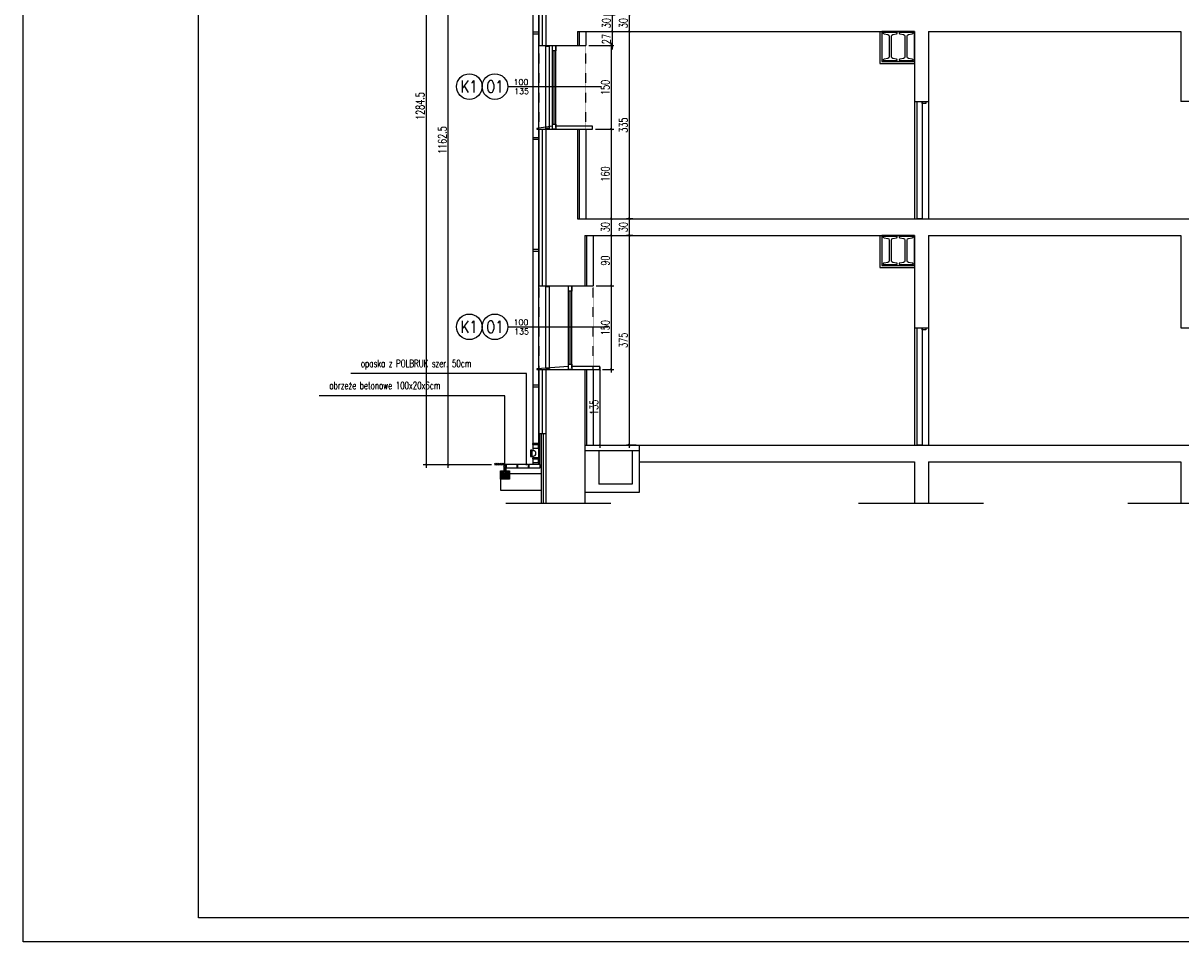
# Model space of a CAD drawing. Header units: millimetres. Extents: x 50026 to 146998, y 1038179 to 1573505.
# Tile 118 of 122: x 65398 to 67470, y 1045686 to 1047330. Entities that reach past the tile are written whole.
import ezdxf

# ---------------------------------------------------------------- set-up
doc = ezdxf.new("R2010")
doc.units = ezdxf.units.MM
doc.header["$LTSCALE"] = 0.025
doc.linetypes.add('CONTINU', pattern=[0])
doc.linetypes.add('HIDDEN', pattern=[0.375, 0.25, -0.125])
for name, color, linetype in [('1', 7, 'Continuous'), ('2D-WYMIARY', 2, 'Continuous'), ('_KOTY', 7, 'Continuous'), ('KOSTKA', 2, 'Continuous'), ('kraty', 5, 'Continuous'), ('ocieplenie', 8, 'Continuous'), ('OKNA OPISY', 7, 'Continuous'), ('OKNO', 2, 'Continuous'), ('OTWORY', 3, 'Continuous'), ('parapet', 5, 'Continuous'), ('zA_okna opisy', 7, 'Continuous'), ('ściany', 5, 'Continuous')]:
    doc.layers.add(name, color=color, linetype=linetype)
doc.styles.add('BIKTS', font='romans.shx', dxfattribs={"width": 0.7})
doc.styles.add('ROMANS', font='romans.shx', dxfattribs={"width": 0.7})
doc.linetypes.add('BATTING', pattern='A,0.00254,-2.54,[134,ltypeshp.shx,S=2.54,R=0,X=-2.54,Y=0],-5.08,[134,ltypeshp.shx,S=2.54,R=180,X=2.54,Y=0],-2.54', length=10.16254)
doc.dimstyles.new('SIL', dxfattribs={"dimtxt": 15, "dimasz": 4, "dimexe": 5, "dimexo": 5, "dimgap": 3, "dimtad": 1, "dimdec": 4, "dimrnd": 0.5, "dimdsep": 46, "dimtxsty": 'ROMANS', "dimblk1": 'ARCHTICK', "dimblk2": 'ARCHTICK', "dimsah": 1, "dimcen": 5, "dimdle": 5, "dimclrd": 1, "dimclre": 1, "dimclrt": 2, "dimadec": 1, "dimazin": 0, "dimtfac": 0.013333, "dimtdec": 4, "dimtix": 1, "dimtmove": 0, "dimatfit": 3, "dimldrblk": 'ARCHTICK', "dimfxl": 0, "dimtolj": 1, "dimtzin": 0, "dimarcsym": 0})

# ---------------------------------------------------------------- blocks, each defined once
blk = doc.blocks.new('_ArchTick')
at = {"color": 0, "linetype": 'ByBlock', "const_width": 0.15}
blk.add_lwpolyline([(-0.5, -0.5), (0.5, 0.5)], dxfattribs=at)
blk = doc.blocks.new('*D269')
at = {"layer": 'Defpoints', "color": 0}
for p in [(66431.6, 1047344.8), (66452.3, 1047314.8), (66452.3, 1047314.8)]:
    blk.add_point(p, dxfattribs=at)
at = {"layer": 'ściany', "color": 1, "lineweight": -2}
for p, q in [((66436.6, 1047344.8), (66457.3, 1047344.8)), ((66452.3, 1047349.8), (66452.3, 1047309.8))]:
    blk.add_line(p, q, dxfattribs=at)
at = {"layer": 'ściany', "color": 1, "lineweight": -2, "xscale": 4, "yscale": 4, "zscale": 4}
for p, rotation in [((66452.3, 1047344.8), 90), ((66452.3, 1047314.8), 270)]:
    blk.add_blockref('_ArchTick', p, dxfattribs=dict(at, rotation=rotation))
at = {"layer": 'ściany', "color": 2, "insert": (66441.8, 1047329.8), "char_height": 15, "attachment_point": 5, "rotation": 90, "style": 'ROMANS'}
blk.add_mtext('\\A1;30', dxfattribs=at)
blk = doc.blocks.new('*D270')
at = {"layer": 'Defpoints', "color": 0}
for p in [(66405.3, 1047314.8), (66452.3, 1047287.8), (66452.3, 1047287.8)]:
    blk.add_point(p, dxfattribs=at)
at = {"layer": 'ściany', "color": 1, "lineweight": -2}
for p, q in [((66410.3, 1047314.8), (66457.3, 1047314.8)), ((66452.3, 1047319.8), (66452.3, 1047282.8)), ((66447.3, 1047287.8), (66447.3, 1047287.8))]:
    blk.add_line(p, q, dxfattribs=at)
at = {"layer": 'ściany', "color": 1, "lineweight": -2, "xscale": 4, "yscale": 4, "zscale": 4}
for p, rotation in [((66452.3, 1047314.8), 90), ((66452.3, 1047287.8), 270)]:
    blk.add_blockref('_ArchTick', p, dxfattribs=dict(at, rotation=rotation))
at = {"layer": 'ściany', "color": 2, "insert": (66441.8, 1047301.3), "char_height": 15, "attachment_point": 5, "rotation": 90, "style": 'ROMANS'}
blk.add_mtext('\\A1;27', dxfattribs=at)
blk = doc.blocks.new('*D271')
at = {"layer": 'Defpoints', "color": 0}
for p in [(66405.3, 1047289.8), (66417.2, 1047139.8), (66450.3, 1047139.8)]:
    blk.add_point(p, dxfattribs=at)
at = {"layer": 'ściany', "color": 1, "lineweight": -2}
for p, q in [((66410.3, 1047289.8), (66455.3, 1047289.8)), ((66450.3, 1047294.8), (66450.3, 1047134.8)), ((66422.2, 1047139.8), (66455.3, 1047139.8))]:
    blk.add_line(p, q, dxfattribs=at)
at = {"layer": 'ściany', "color": 1, "lineweight": -2, "xscale": 4, "yscale": 4, "zscale": 4}
for p, rotation in [((66450.3, 1047289.8), 90), ((66450.3, 1047139.8), 270)]:
    blk.add_blockref('_ArchTick', p, dxfattribs=dict(at, rotation=rotation))
at = {"layer": 'ściany', "color": 2, "insert": (66439.8, 1047214.8), "char_height": 15, "attachment_point": 5, "rotation": 90, "style": 'ROMANS'}
blk.add_mtext('\\A1;150', dxfattribs=at)
blk = doc.blocks.new('*D272')
at = {"layer": 'Defpoints', "color": 0}
for p in [(66417.2, 1047139.8), (66431.7, 1046979.8), (66450.3, 1046979.8)]:
    blk.add_point(p, dxfattribs=at)
at = {"layer": 'ściany', "color": 1, "lineweight": -2}
for p, q in [((66450.3, 1047144.8), (66450.3, 1046974.8)), ((66422.2, 1047139.8), (66455.3, 1047139.8)), ((66436.7, 1046979.8), (66455.3, 1046979.8))]:
    blk.add_line(p, q, dxfattribs=at)
at = {"layer": 'ściany', "color": 1, "lineweight": -2, "xscale": 4, "yscale": 4, "zscale": 4}
for p, rotation in [((66450.3, 1047139.8), 90), ((66450.3, 1046979.8), 270)]:
    blk.add_blockref('_ArchTick', p, dxfattribs=dict(at, rotation=rotation))
at = {"layer": 'ściany', "color": 2, "insert": (66439.8, 1047059.8), "char_height": 15, "attachment_point": 5, "rotation": 90, "style": 'ROMANS'}
blk.add_mtext('\\A1;160', dxfattribs=at)
blk = doc.blocks.new('*D273')
at = {"layer": 'Defpoints', "color": 0}
for p in [(66431.7, 1046979.8), (66438.3, 1046949.8), (66450.3, 1046949.8)]:
    blk.add_point(p, dxfattribs=at)
at = {"layer": 'ściany', "color": 1, "lineweight": -2}
for p, q in [((66436.7, 1046979.8), (66455.3, 1046979.8)), ((66450.3, 1046984.8), (66450.3, 1046944.8)), ((66443.3, 1046949.8), (66455.3, 1046949.8))]:
    blk.add_line(p, q, dxfattribs=at)
at = {"layer": 'ściany', "color": 1, "lineweight": -2, "xscale": 4, "yscale": 4, "zscale": 4}
for p, rotation in [((66450.3, 1046979.8), 90), ((66450.3, 1046949.8), 270)]:
    blk.add_blockref('_ArchTick', p, dxfattribs=dict(at, rotation=rotation))
at = {"layer": 'ściany', "color": 2, "insert": (66439.8, 1046964.8), "char_height": 15, "attachment_point": 5, "rotation": 90, "style": 'ROMANS'}
blk.add_mtext('\\A1;30', dxfattribs=at)
blk = doc.blocks.new('*D274')
at = {"layer": 'Defpoints', "color": 0}
for p in [(66438.3, 1046949.8), (66418.3, 1046859.8), (66450.3, 1046859.8)]:
    blk.add_point(p, dxfattribs=at)
at = {"layer": 'ściany', "color": 1, "lineweight": -2}
for p, q in [((66443.3, 1046949.8), (66455.3, 1046949.8)), ((66450.3, 1046954.8), (66450.3, 1046854.8)), ((66423.3, 1046859.8), (66455.3, 1046859.8))]:
    blk.add_line(p, q, dxfattribs=at)
at = {"layer": 'ściany', "color": 1, "lineweight": -2, "xscale": 4, "yscale": 4, "zscale": 4}
for p, rotation in [((66450.3, 1046949.8), 90), ((66450.3, 1046859.8), 270)]:
    blk.add_blockref('_ArchTick', p, dxfattribs=dict(at, rotation=rotation))
at = {"layer": 'ściany', "color": 2, "insert": (66439.8, 1046904.8), "char_height": 15, "attachment_point": 5, "rotation": 90, "style": 'ROMANS'}
blk.add_mtext('\\A1;90', dxfattribs=at)
blk = doc.blocks.new('*D275')
at = {"layer": 'Defpoints', "color": 0}
for p in [(66418.3, 1046859.8), (66430.2, 1046709.8), (66450.3, 1046709.8)]:
    blk.add_point(p, dxfattribs=at)
at = {"layer": 'ściany', "color": 1, "lineweight": -2}
for p, q in [((66423.3, 1046859.8), (66455.3, 1046859.8)), ((66450.3, 1046864.8), (66450.3, 1046704.8)), ((66435.2, 1046709.8), (66455.3, 1046709.8))]:
    blk.add_line(p, q, dxfattribs=at)
at = {"layer": 'ściany', "color": 1, "lineweight": -2, "xscale": 4, "yscale": 4, "zscale": 4}
for p, rotation in [((66450.3, 1046859.8), 90), ((66450.3, 1046709.8), 270)]:
    blk.add_blockref('_ArchTick', p, dxfattribs=dict(at, rotation=rotation))
at = {"layer": 'ściany', "color": 2, "insert": (66439.8, 1046784.8), "char_height": 15, "attachment_point": 5, "rotation": 90, "style": 'ROMANS'}
blk.add_mtext('\\A1;150', dxfattribs=at)
blk = doc.blocks.new('*D276')
at = {"layer": 'Defpoints', "color": 0}
for p in [(66430.2, 1046709.8), (66430.3, 1046574.8), (66430.3, 1046574.8)]:
    blk.add_point(p, dxfattribs=at)
at = {"layer": 'ściany', "color": 1, "lineweight": -2}
for p, q in [((66430.3, 1046714.8), (66430.3, 1046569.8)), ((66435.2, 1046709.8), (66435.3, 1046709.8)), ((66435.3, 1046574.8), (66435.3, 1046574.8))]:
    blk.add_line(p, q, dxfattribs=at)
at = {"layer": 'ściany', "color": 1, "lineweight": -2, "xscale": 4, "yscale": 4, "zscale": 4}
for p, rotation in [((66430.3, 1046709.8), 90), ((66430.3, 1046574.8), 270)]:
    blk.add_blockref('_ArchTick', p, dxfattribs=dict(at, rotation=rotation))
at = {"layer": 'ściany', "color": 2, "insert": (66419.8, 1046642.3), "char_height": 15, "attachment_point": 5, "rotation": 90, "style": 'ROMANS'}
blk.add_mtext('\\A1;135', dxfattribs=at)
blk = doc.blocks.new('*D278')
at = {"layer": 'Defpoints', "color": 0}
for p in [(66482.8, 1047344.8), (66482.8, 1047314.8), (66482.8, 1047314.8)]:
    blk.add_point(p, dxfattribs=at)
at = {"layer": 'ściany', "color": 1, "lineweight": -2}
for p, q in [((66477.8, 1047344.8), (66477.8, 1047344.8)), ((66482.8, 1047349.8), (66482.8, 1047309.8))]:
    blk.add_line(p, q, dxfattribs=at)
at = {"layer": 'ściany', "color": 1, "lineweight": -2, "xscale": 4, "yscale": 4, "zscale": 4}
for p, rotation in [((66482.8, 1047344.8), 90), ((66482.8, 1047314.8), 270)]:
    blk.add_blockref('_ArchTick', p, dxfattribs=dict(at, rotation=rotation))
at = {"layer": 'ściany', "color": 2, "insert": (66472.3, 1047329.8), "char_height": 15, "attachment_point": 5, "rotation": 90, "style": 'ROMANS'}
blk.add_mtext('\\A1;30', dxfattribs=at)
blk = doc.blocks.new('*D279')
at = {"layer": 'Defpoints', "color": 0}
for p in [(66482.8, 1047314.8), (66482.8, 1046979.8), (66482.8, 1046979.8)]:
    blk.add_point(p, dxfattribs=at)
at = {"layer": 'ściany', "color": 1, "lineweight": -2}
blk.add_line((66482.8, 1047319.8), (66482.8, 1046974.8), dxfattribs=at)
at = {"layer": 'ściany', "color": 1, "lineweight": -2, "xscale": 4, "yscale": 4, "zscale": 4}
for p, rotation in [((66482.8, 1047314.8), 90), ((66482.8, 1046979.8), 270)]:
    blk.add_blockref('_ArchTick', p, dxfattribs=dict(at, rotation=rotation))
at = {"layer": 'ściany', "color": 2, "insert": (66472.3, 1047147.3), "char_height": 15, "attachment_point": 5, "rotation": 90, "style": 'ROMANS'}
blk.add_mtext('\\A1;335', dxfattribs=at)
blk = doc.blocks.new('*D280')
at = {"layer": 'Defpoints', "color": 0}
for p in [(66494.5, 1046979.8), (66482.7, 1046949.8), (66494.4, 1046949.8)]:
    blk.add_point(p, dxfattribs=at)
at = {"layer": 'ściany', "color": 1, "lineweight": -2}
for p, q in [((66489.5, 1046979.8), (66477.7, 1046979.8)), ((66482.7, 1046984.8), (66482.7, 1046944.8)), ((66489.4, 1046949.8), (66477.7, 1046949.8))]:
    blk.add_line(p, q, dxfattribs=at)
at = {"layer": 'ściany', "color": 1, "lineweight": -2, "xscale": 4, "yscale": 4, "zscale": 4}
for p, rotation in [((66482.7, 1046979.8), 90), ((66482.7, 1046949.8), 270)]:
    blk.add_blockref('_ArchTick', p, dxfattribs=dict(at, rotation=rotation))
at = {"layer": 'ściany', "color": 2, "insert": (66472.2, 1046964.8), "char_height": 15, "attachment_point": 5, "rotation": 90, "style": 'ROMANS'}
blk.add_mtext('\\A1;30', dxfattribs=at)
blk = doc.blocks.new('*D281')
at = {"layer": 'Defpoints', "color": 0}
for p in [(66494.4, 1046949.8), (66482.7, 1046574.8), (66500.3, 1046574.8)]:
    blk.add_point(p, dxfattribs=at)
at = {"layer": 'ściany', "color": 1, "lineweight": -2}
for p, q in [((66489.4, 1046949.8), (66477.7, 1046949.8)), ((66482.7, 1046954.8), (66482.7, 1046569.8)), ((66495.3, 1046574.8), (66477.7, 1046574.8))]:
    blk.add_line(p, q, dxfattribs=at)
at = {"layer": 'ściany', "color": 1, "lineweight": -2, "xscale": 4, "yscale": 4, "zscale": 4}
for p, rotation in [((66482.7, 1046949.8), 90), ((66482.7, 1046574.8), 270)]:
    blk.add_blockref('_ArchTick', p, dxfattribs=dict(at, rotation=rotation))
at = {"layer": 'ściany', "color": 2, "insert": (66472.2, 1046762.3), "char_height": 15, "attachment_point": 5, "rotation": 90, "style": 'ROMANS'}
blk.add_mtext('\\A1;375', dxfattribs=at)
blk = doc.blocks.new('*D282')
at = {"layer": 'Defpoints', "color": 0}
for p in [(66158.7, 1047701.8), (66309.3, 1047701.8), (66241.5, 1046539.2)]:
    blk.add_point(p, dxfattribs=at)
at = {"layer": 'ściany', "color": 1, "lineweight": -2}
for p, q in [((66158.7, 1046534.2), (66158.7, 1047706.8)), ((66304.3, 1047701.8), (66153.7, 1047701.8)), ((66236.5, 1046539.2), (66153.7, 1046539.2))]:
    blk.add_line(p, q, dxfattribs=at)
at = {"layer": 'ściany', "color": 1, "lineweight": -2, "xscale": 4, "yscale": 4, "zscale": 4}
for p, rotation in [((66158.7, 1047701.8), 90), ((66158.7, 1046539.2), 270)]:
    blk.add_blockref('_ArchTick', p, dxfattribs=dict(at, rotation=rotation))
at = {"layer": 'ściany', "color": 2, "insert": (66148.2, 1047120.5), "char_height": 15, "attachment_point": 5, "rotation": 90, "style": 'ROMANS'}
blk.add_mtext('\\A1;1162.5', dxfattribs=at)
blk = doc.blocks.new('*D265')
at = {"layer": 'Defpoints', "color": 0}
for p in [(66158.7, 1047823.5), (66119, 1046539.2), (66195.1, 1046539.2)]:
    blk.add_point(p, dxfattribs=at)
at = {"layer": 'ściany', "color": 1, "lineweight": -2}
for p, q in [((66119, 1047828.5), (66119, 1046534.2)), ((66153.7, 1047823.5), (66114, 1047823.5)), ((66190.1, 1046539.2), (66114, 1046539.2))]:
    blk.add_line(p, q, dxfattribs=at)
at = {"layer": 'ściany', "color": 1, "lineweight": -2, "xscale": 4, "yscale": 4, "zscale": 4}
for p, rotation in [((66119, 1047823.5), 90), ((66119, 1046539.2), 270)]:
    blk.add_blockref('_ArchTick', p, dxfattribs=dict(at, rotation=rotation))
at = {"layer": 'ściany', "color": 2, "insert": (66108.5, 1047181.4), "char_height": 15, "attachment_point": 5, "rotation": 90, "style": 'ROMANS'}
blk.add_mtext('\\A1;1284.5', dxfattribs=at)

msp = doc.modelspace()

# ---------------------------------------------------------------- hatches: boundary and pattern name
at = {"layer": 'KOSTKA', "linetype": 'Continuous'}
h = msp.add_hatch(dxfattribs=at)
h.set_pattern_fill('CORK', color=8, scale=12, angle=45, style=0)
h.set_pattern_definition([(45, (52877.1362, 1044376.4603), (-1.06066017, 1.06066017), []), (180, (52878.197, 1044376.4603), (-7e-16, -4.2426407), [2.1213204, -2.1213204]), (180, (52878.462, 1044376.7255), (-7e-16, -4.2426407), [2.1213204, -2.1213204]), (180, (52878.727, 1044376.9906), (-7e-16, -4.2426407), [2.1213204, -2.1213204])])
h.paths.add_polyline_path([(66258.26343, 1046542.38609), (66241.48291, 1046542.38609), (66241.48291, 1046539.24669), (66247.47792, 1046539.23136), (66258.26343, 1046539.23136)])
h = msp.add_hatch(dxfattribs=at)
h.set_pattern_fill('ANSI33', color=8, scale=8, angle=90, style=0)
h.set_pattern_definition([(135, (52877.1362, 1044376.4603), (-1.41421356, -1.41421356), []), (135, (52877.1362, 1044377.8745), (-1.41421356, -1.41421356), [1, -0.5])])
h.paths.add_polyline_path([(66268.19024, 1046528.41644), (66262.2628, 1046528.41644), (66262.2628, 1046518.80378), (66258.2628, 1046518.80378), (66258.2628, 1046528.41644), (66252.46938, 1046528.41644), (66252.46938, 1046513.5587), (66268.19024, 1046513.5587)])
h = msp.add_hatch(dxfattribs=at)
h.set_pattern_fill('DASH', color=8, scale=8, angle=45, style=0)
h.set_pattern_definition([(45, (52877.1362, 1044376.4603), (9e-17, 1.41421356), [1, -1])])
h.paths.add_polyline_path([(66262.2628, 1046539.20378, 0.4142135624), (66261.6628, 1046539.80378), (66258.8628, 1046539.80378, 0.4142135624), (66258.2628, 1046539.20378), (66258.2628, 1046518.80378), (66262.2628, 1046518.80378)])

# ---------------------------------------------------------------- linework, layer by layer
at = {"layer": '1', "color": 7, "linetype": 'Continuous', "ltscale": 5}
for p, q in [((66310.33268, 1047693.81332), (66310.33268, 1046577.50312)), ((66320.33268, 1047693.81332), (66320.33268, 1046577.50312)), ((66308.33688, 1046564.77057), (66310.82708, 1046564.77057)), ((66310.33268, 1046568.99913), (66310.33268, 1046564.77057)), ((66320.33268, 1046568.99913), (66320.33268, 1046552.03632)), ((66308.33688, 1046554.77057), (66310.82708, 1046554.77057)), ((66310.33268, 1046554.77057), (66310.33268, 1046552.03632)), ((66310.33268, 1046543.53233), (66310.33268, 1046539.80373)), ((66320.33268, 1046543.53233), (66320.33268, 1046539.80373))]:
    msp.add_line(p, q, dxfattribs=at)
at = {"layer": '1', "color": 7, "linetype": 'CONTINU'}
for p, q in [((66308.33688, 1046564.95285), (66305.94484, 1046564.95285)), ((66308.33688, 1046564.30723), (66305.94484, 1046564.30723)), ((66308.33688, 1046563.43358), (66305.94484, 1046563.43358)), ((66308.33688, 1046564.77057), (66308.33688, 1046554.77057)), ((66320.33268, 1046577.50312), (66310.33268, 1046577.50312)), ((66308.33688, 1046562.34648), (66305.94484, 1046562.34648)), ((66308.33688, 1046560.57206), (66305.94484, 1046560.57206)), ((66308.33688, 1046558.96908), (66305.94484, 1046558.96908)), ((66308.33688, 1046557.19466), (66305.94484, 1046557.19466)), ((66308.33688, 1046556.10756), (66305.94484, 1046556.10756)), ((66308.33688, 1046555.23391), (66305.94484, 1046555.23391)), ((66308.33688, 1046554.58828), (66305.94484, 1046554.58828)), ((66320.33268, 1046552.03632), (66310.33268, 1046552.03632))]:
    msp.add_line(p, q, dxfattribs=at)
for points in [[(66308.03688, 1046565.58027), (66306.24484, 1046565.58027, 0.4142135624), (66305.94484, 1046565.28027), (66305.94484, 1046554.26087, 0.4142135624), (66306.24484, 1046553.96087), (66308.03688, 1046553.96087, 0.4142135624), (66308.33688, 1046554.26087), (66308.33688, 1046565.28027, 0.4142135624)], [(66320.96268, 1046577.50312), (66309.70268, 1046577.50312, 0.4142135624), (66309.40268, 1046577.20312), (66309.40268, 1046576.10328, 0.4142135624), (66309.70268, 1046575.80328), (66320.96268, 1046575.80328, 0.4142135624), (66321.26268, 1046576.10328), (66321.26268, 1046577.20312, 0.4142135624)], [(66320.59865, 1046575.80328), (66310.06671, 1046575.80328), (66310.06671, 1046569.29913, 0.4142135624), (66310.36671, 1046568.99913), (66320.29865, 1046568.99913, 0.4142135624), (66320.59865, 1046569.29913)], [(66320.96268, 1046552.03632), (66309.70268, 1046552.03632, 0.4142135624), (66309.40268, 1046551.73632), (66309.40268, 1046550.63648, 0.4142135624), (66309.70268, 1046550.33648), (66320.96268, 1046550.33648, 0.4142135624), (66321.26268, 1046550.63648), (66321.26268, 1046551.73632, 0.4142135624)], [(66320.59865, 1046550.33648), (66310.06671, 1046550.33648), (66310.06671, 1046543.83233, 0.4142135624), (66310.36671, 1046543.53233), (66320.29865, 1046543.53233, 0.4142135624), (66320.59865, 1046543.83233)]]:
    msp.add_lwpolyline(points, format="xyb", close=True, dxfattribs=at)
msp.add_arc((66310.82708, 1046559.77057), 5, 270, 90, dxfattribs=at)
at = {"layer": '2D-WYMIARY', "color": 2}
for points in [[(65397.77902, 1048655.59935), (69597.77902, 1048655.59935), (69597.77902, 1045685.59935), (65397.77902, 1045685.59935)], [(65711.74519, 1048612.61899), (69554.79866, 1048612.61899), (69554.79866, 1045728.57972), (65711.74519, 1045728.57972)]]:
    msp.add_lwpolyline(points, close=True, dxfattribs=at)
at = {"layer": 'KOSTKA', "color": 7, "linetype": 'Continuous'}
msp.add_line((66258.2628, 1046539.20378), (66241.47488, 1046539.24671), dxfattribs=at)
at = {"layer": 'KOSTKA', "color": 2, "linetype": 'Continuous'}
for p, q in [((66268.19024, 1046523.80378), (66325.2628, 1046523.80378)), ((66252.46938, 1046513.5587), (66252.4622, 1046493.85715)), ((66252.4622, 1046493.85715), (66325.2628, 1046493.83064))]:
    msp.add_line(p, q, dxfattribs=at)
msp.add_lwpolyline([(66262.2628, 1046528.41644), (66268.19024, 1046528.41644), (66268.19024, 1046513.5587), (66252.46938, 1046513.5587), (66252.46938, 1046528.41644), (66258.2628, 1046528.41644)], dxfattribs=at)
at = {"layer": 'KOSTKA', "color": 6, "linetype": 'Continuous'}
msp.add_lwpolyline([(66258.2628, 1046518.80378), (66262.2628, 1046518.80378), (66262.2628, 1046539.20378, 0.4142135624), (66261.6628, 1046539.80378), (66258.8628, 1046539.80378, 0.4142135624), (66258.2628, 1046539.20378)], format="xyb", close=True, dxfattribs=at)
at = {"layer": 'KOSTKA', "color": 2, "linetype": 'Continuous'}
for points in [[(66262.7628, 1046533.80378), (66281.7628, 1046533.80378, 0.4142135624), (66282.2628, 1046534.30378), (66282.2628, 1046539.30378, 0.4142135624), (66281.7628, 1046539.80378), (66262.7628, 1046539.80378, 0.4142135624), (66262.2628, 1046539.30378), (66262.2628, 1046534.30378, 0.4142135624)], [(66283.23681, 1046533.80378), (66302.23681, 1046533.80378, 0.4142135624), (66302.73681, 1046534.30378), (66302.73681, 1046539.30378, 0.4142135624), (66302.23681, 1046539.80378), (66283.23681, 1046539.80378, 0.4142135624), (66282.73681, 1046539.30378), (66282.73681, 1046534.30378, 0.4142135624)], [(66303.71081, 1046533.80378), (66322.71081, 1046533.80378, 0.4142135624), (66323.21081, 1046534.30378), (66323.21081, 1046539.30378, 0.4142135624), (66322.71081, 1046539.80378), (66303.71081, 1046539.80378, 0.4142135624), (66303.21081, 1046539.30378), (66303.21081, 1046534.30378, 0.4142135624)]]:
    msp.add_lwpolyline(points, format="xyb", close=True, dxfattribs=at)
at = {"layer": 'kraty', "color": 7}
for p, q in [((66333.62305, 1047141.48765), (66333.62305, 1047288.1199)), ((66340.02305, 1047288.1199), (66333.62305, 1047288.1199)), ((66340.02305, 1047141.48765), (66340.02305, 1047288.1199)), ((66340.02305, 1047141.48765), (66333.62305, 1047141.48765)), ((66333.62305, 1046711.48765), (66333.62305, 1046858.1199)), ((66340.02305, 1046858.1199), (66333.62305, 1046858.1199)), ((66340.02305, 1046711.48765), (66340.02305, 1046858.1199)), ((66340.02305, 1046711.48765), (66333.62305, 1046711.48765))]:
    msp.add_line(p, q, dxfattribs=at)
at = {"layer": 'ocieplenie', "linetype": 'BATTING', "ltscale": 20}
for p, q in [((66327.2628, 1047289.80378), (66327.2628, 1047504.80378)), ((66327.2628, 1046859.80378), (66327.2628, 1047139.80378)), ((66327.2628, 1046594.80378), (66327.2628, 1046709.80378))]:
    msp.add_line(p, q, dxfattribs=at)
at = {"layer": 'ocieplenie', "linetype": 'BATTING', "ltscale": 12}
msp.add_line((66329.28454, 1046470.26797), (66329.28454, 1046594.80378), dxfattribs=at)
at = {"layer": 'OKNA OPISY'}
for p, q in [((66265.1947, 1047216.28872), (66431.79554, 1047216.28872)), ((66265.1947, 1046786.28872), (66444.79554, 1046786.28872))]:
    msp.add_line(p, q, dxfattribs=at)
at = {"layer": 'OKNO', "color": 1}
for p, q in [((66345.2628, 1047142.77367), (66345.2628, 1047289.80378)), ((66351.2628, 1047142.77367), (66351.2628, 1047289.80378)), ((66348.2628, 1047149.28391), (66348.2628, 1047280.32364)), ((66374.2628, 1046712.77367), (66374.2628, 1046859.80378)), ((66380.2628, 1046712.77367), (66380.2628, 1046859.80378)), ((66377.2628, 1046719.28391), (66377.2628, 1046850.32364))]:
    msp.add_line(p, q, dxfattribs=at)
at = {"layer": 'OKNO', "color": 2}
for points in [[(66345.2628, 1047289.80378), (66351.2628, 1047289.80378), (66351.2628, 1047280.32364), (66345.2628, 1047280.32364)], [(66345.2628, 1047149.28391), (66351.2628, 1047149.28391), (66351.2628, 1047139.80378), (66345.2628, 1047139.80378)], [(66374.2628, 1046859.80378), (66380.2628, 1046859.80378), (66380.2628, 1046850.32364), (66374.2628, 1046850.32364)], [(66374.2628, 1046719.28391), (66380.2628, 1046719.28391), (66380.2628, 1046709.80378), (66374.2628, 1046709.80378)]]:
    msp.add_lwpolyline(points, close=True, dxfattribs=at)
for points in [[(66351.2628, 1047139.80378), (66345.2628, 1047139.80378)], [(66380.2628, 1046709.80378), (66374.2628, 1046709.80378)]]:
    msp.add_lwpolyline(points, dxfattribs=at)
at = {"layer": 'OTWORY', "color": 7, "linetype": 'HIDDEN'}
for p, q in [((66321.2628, 1047139.80378), (66321.2628, 1047289.80378)), ((66405.2628, 1047139.80378), (66405.2628, 1047289.80378)), ((66321.2628, 1046709.80378), (66321.2628, 1046859.80378)), ((66418.2628, 1046709.80378), (66418.2628, 1046859.80378))]:
    msp.add_line(p, q, dxfattribs=at)
at = {"layer": 'parapet', "color": 2}
for points in [[(66317.37227, 1047139.80378), (66345.2628, 1047139.80378), (66345.2628, 1047145.47002), (66317.37227, 1047141.36035)], [(66351.2628, 1047139.80378), (66417.18378, 1047139.80378), (66417.18378, 1047145.47002), (66351.2628, 1047145.47002)], [(66317.37227, 1046709.80378), (66374.2628, 1046709.80378), (66374.2628, 1046715.47002), (66317.37227, 1046711.36035)], [(66380.2628, 1046709.80378), (66430.18378, 1046709.80378), (66430.18378, 1046715.47002), (66380.2628, 1046715.47002)]]:
    msp.add_lwpolyline(points, close=True, dxfattribs=at)
at = {"layer": 'zA_okna opisy', "color": 7, "linetype": 'Continuous'}
for centre in [(66196.45914, 1047216.28872), (66242.28285, 1047216.28872), (66196.45914, 1046786.28872), (66242.28285, 1046786.28872)]:
    msp.add_circle(centre, 22.91185, dxfattribs=at)
at = {"layer": 'ściany'}
for p, q in [((66321.2628, 1047289.80378), (66321.2628, 1047504.80378)), ((66333.2628, 1047504.80378), (66333.2628, 1047289.80378)), ((66390.2628, 1047314.80378), (66993.2628, 1047314.80378)), ((66403.2628, 1047314.80378), (66993.2628, 1047314.80378)), ((66405.2628, 1047314.80378), (66405.2628, 1047289.80378)), ((66993.2628, 1047314.80378), (66993.2628, 1047189.80378)), ((67018.2628, 1047314.80378), (67018.2628, 1047189.80378)), ((67018.2628, 1047314.80378), (67470.2628, 1047314.80378)), ((67470.2628, 1047314.80378), (67470.2628, 1047189.80378)), ((66321.2628, 1047289.80378), (66405.2628, 1047289.80378)), ((66321.2628, 1047289.80378), (66405.2628, 1047289.80378)), ((66993.2628, 1047189.80378), (67018.2628, 1047189.80378)), ((67495.2628, 1047189.80378), (67470.2628, 1047189.80378)), ((66321.2628, 1046859.80378), (66321.2628, 1047139.80378)), ((66321.2628, 1047139.80378), (66405.2628, 1047139.80378)), ((66333.2628, 1047139.80378), (66333.2628, 1046859.80378)), ((66405.2628, 1047139.80378), (66405.2628, 1046979.80378)), ((66390.2628, 1046979.80378), (67495.2628, 1046979.80378)), ((67018.2628, 1046979.80378), (67470.2628, 1046979.80378)), ((66403.2628, 1046949.80378), (66993.2628, 1046949.80378)), ((66418.2628, 1046949.80378), (66418.2628, 1046859.80378)), ((66993.2628, 1046949.80378), (66993.2628, 1046784.80378)), ((67018.2628, 1046949.80378), (67018.2628, 1046784.80378)), ((67018.2628, 1046949.80378), (67470.2628, 1046949.80378)), ((67470.2628, 1046949.80378), (67470.2628, 1046784.80378)), ((66321.2628, 1046859.80378), (66418.2628, 1046859.80378)), ((66321.2628, 1046859.80378), (66418.2628, 1046859.80378)), ((66993.2628, 1046784.80378), (67018.2628, 1046784.80378)), ((67470.2628, 1046784.80378), (67495.2628, 1046784.80378)), ((66321.2628, 1046594.80378), (66321.2628, 1046709.80378)), ((66321.2628, 1046709.80378), (66418.2628, 1046709.80378)), ((66333.2628, 1046709.80378), (66333.2628, 1046470.26797)), ((66418.2628, 1046709.80378), (66418.2628, 1046574.80378)), ((66333.2628, 1046594.80378), (66321.2628, 1046594.80378)), ((66322.2628, 1046594.80378), (66322.2628, 1046539.80378)), ((66325.2628, 1046594.80378), (66325.2628, 1046470.26797)), ((66403.2628, 1046574.80378), (67495.2628, 1046574.80378)), ((66403.2628, 1046574.80378), (66403.2628, 1046470.26797)), ((66403.2628, 1046564.80378), (66500.2628, 1046564.80378)), ((66428.2628, 1046564.80378), (66428.2628, 1046504.80378)), ((66488.2628, 1046564.80378), (66488.2628, 1046504.80378)), ((66500.2628, 1046574.80378), (66500.2628, 1046489.80378)), ((67018.2628, 1046574.80378), (67470.2628, 1046574.80378)), ((66500.2628, 1046544.80378), (66993.2628, 1046544.80378)), ((66993.2628, 1046544.80378), (66993.2628, 1046470.26797)), ((67018.2628, 1046544.80378), (67018.2628, 1046470.26797)), ((67018.2628, 1046544.80378), (67470.2628, 1046544.80378)), ((67470.2628, 1046544.80378), (67470.2628, 1046470.26797)), ((66488.2628, 1046504.80378), (66428.2628, 1046504.80378)), ((66500.2628, 1046489.80378), (66403.2628, 1046489.80378)), ((66450.06507, 1046470.26797), (66261.74282, 1046470.26797)), ((67116.84599, 1046470.26797), (66893.43299, 1046470.26797)), ((67598.74253, 1046470.26797), (67375.32953, 1046470.26797))]:
    msp.add_line(p, q, dxfattribs=at)
at = {"layer": 'ściany', "color": 1}
for p, q in [((66320.33268, 1047313.58235), (66310.33268, 1047313.58235)), ((66320.33268, 1047310.26859), (66310.33268, 1047310.26859)), ((66320.33268, 1047124.80078), (66310.33268, 1047124.80078)), ((66320.33268, 1047121.48703), (66310.33268, 1047121.48703)), ((66320.33268, 1046924.48611), (66310.33268, 1046924.48611)), ((66320.33268, 1046921.17236), (66310.33268, 1046921.17236)), ((66320.33268, 1046681.81923), (66310.33268, 1046681.81923)), ((66320.33268, 1046678.50547), (66310.33268, 1046678.50547))]:
    msp.add_line(p, q, dxfattribs=at)
at = {"layer": 'ściany', "color": 7}
for p, q in [((66390.2628, 1047314.80378), (66390.2628, 1047289.80378)), ((66393.2628, 1047314.80378), (66393.2628, 1047289.80378)), ((66993.2628, 1047189.80378), (66993.2628, 1046979.80378)), ((67018.2628, 1047189.80378), (67018.2628, 1046979.80378)), ((66390.2628, 1047139.80378), (66390.2628, 1046979.80378)), ((66393.2628, 1047139.80378), (66393.2628, 1046979.80378)), ((66403.2628, 1046949.80378), (66403.2628, 1046859.80378)), ((66406.2628, 1046949.80378), (66406.2628, 1046859.80378)), ((66993.2628, 1046784.80378), (66993.2628, 1046574.80378)), ((67018.2628, 1046784.80378), (67018.2628, 1046574.80378)), ((66403.2628, 1046709.80378), (66403.2628, 1046574.80378)), ((66406.2628, 1046709.80378), (66406.2628, 1046574.80378))]:
    msp.add_line(p, q, dxfattribs=at)
at = {"layer": 'ściany', "color": 8}
for p, q in [((66299.10741, 1046702.52422), (65984.14938, 1046702.52422)), ((66299.10741, 1046538.74337), (66299.10741, 1046702.52422)), ((66260.2628, 1046663.05392), (65927.86904, 1046663.05392)), ((66260.2628, 1046539.80378), (66260.2628, 1046663.05392))]:
    msp.add_line(p, q, dxfattribs=at)
at = {"layer": 'ściany', "color": 2}
for points in [[(66931.50643, 1047314.80378), (66931.50643, 1047257.49076), (66993.2628, 1047257.49076)], [(66931.50643, 1046949.80378), (66931.50643, 1046892.49076), (66993.2628, 1046892.49076)]]:
    msp.add_lwpolyline(points, dxfattribs=at)
for points in [[(66993.2628, 1047314.80378), (66935.05658, 1047314.80378), (66935.05658, 1047261.04091), (66993.2628, 1047261.04091)], [(66993.2628, 1046949.80378), (66935.05658, 1046949.80378), (66935.05658, 1046896.04091), (66993.2628, 1046896.04091)]]:
    msp.add_lwpolyline(points, close=True, dxfattribs=at)
at = {"layer": 'ściany', "color": 6}
for points in [[(66961.34134, 1047265.53189), (66954.61373, 1047266.5083, -0.3726025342), (66952.04462, 1047269.4772), (66952.04462, 1047306.61025, -0.3726025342), (66954.61373, 1047309.57915), (66961.34134, 1047310.55555, 0.3726025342), (66962.6259, 1047312.04), (66962.6259, 1047313.04372), (66937.6259, 1047313.04372), (66937.6259, 1047312.04, 0.3726025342), (66938.91045, 1047310.55555), (66945.63806, 1047309.57915, -0.3726025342), (66948.20717, 1047306.61025), (66948.20717, 1047269.4772, -0.3726025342), (66945.63806, 1047266.5083), (66938.91045, 1047265.53189, 0.3726025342), (66937.6259, 1047264.04745), (66937.6259, 1047263.04372), (66962.6259, 1047263.04372), (66962.6259, 1047264.04745, 0.3726025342)], [(66989.5202, 1047265.53189), (66982.79259, 1047266.5083, -0.3726025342), (66980.22348, 1047269.4772), (66980.22348, 1047306.61025, -0.3726025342), (66982.79259, 1047309.57915), (66989.5202, 1047310.55555, 0.3726025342), (66990.80476, 1047312.04), (66990.80476, 1047313.04372), (66965.80476, 1047313.04372), (66965.80476, 1047312.04, 0.3726025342), (66967.08931, 1047310.55555), (66973.81693, 1047309.57915, -0.3726025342), (66976.38604, 1047306.61025), (66976.38604, 1047269.4772, -0.3726025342), (66973.81693, 1047266.5083), (66967.08931, 1047265.53189, 0.3726025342), (66965.80476, 1047264.04745), (66965.80476, 1047263.04372), (66990.80476, 1047263.04372), (66990.80476, 1047264.04745, 0.3726025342)], [(66961.34134, 1046900.53189), (66954.61373, 1046901.5083, -0.3726025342), (66952.04462, 1046904.4772), (66952.04462, 1046941.61025, -0.3726025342), (66954.61373, 1046944.57915), (66961.34134, 1046945.55555, 0.3726025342), (66962.6259, 1046947.04), (66962.6259, 1046948.04372), (66937.6259, 1046948.04372), (66937.6259, 1046947.04, 0.3726025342), (66938.91045, 1046945.55555), (66945.63806, 1046944.57915, -0.3726025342), (66948.20717, 1046941.61025), (66948.20717, 1046904.4772, -0.3726025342), (66945.63806, 1046901.5083), (66938.91045, 1046900.53189, 0.3726025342), (66937.6259, 1046899.04745), (66937.6259, 1046898.04372), (66962.6259, 1046898.04372), (66962.6259, 1046899.04745, 0.3726025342)], [(66989.5202, 1046900.53189), (66982.79259, 1046901.5083, -0.3726025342), (66980.22348, 1046904.4772), (66980.22348, 1046941.61025, -0.3726025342), (66982.79259, 1046944.57915), (66989.5202, 1046945.55555, 0.3726025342), (66990.80476, 1046947.04), (66990.80476, 1046948.04372), (66965.80476, 1046948.04372), (66965.80476, 1046947.04, 0.3726025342), (66967.08931, 1046945.55555), (66973.81693, 1046944.57915, -0.3726025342), (66976.38604, 1046941.61025), (66976.38604, 1046904.4772, -0.3726025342), (66973.81693, 1046901.5083), (66967.08931, 1046900.53189, 0.3726025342), (66965.80476, 1046899.04745), (66965.80476, 1046898.04372), (66990.80476, 1046898.04372), (66990.80476, 1046899.04745, 0.3726025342)]]:
    msp.add_lwpolyline(points, format="xyb", close=True, dxfattribs=at)
at = {"layer": 'ściany', "color": 7}
for points in [[(66998.16917, 1047189.80378), (67007.1916, 1047189.80378), (67007.1916, 1046979.80378), (66998.16917, 1046979.80378)], [(67007.1916, 1047189.80378), (67013.88489, 1047189.80378), (67013.88489, 1047186.06879), (67007.1916, 1047186.06879)], [(66998.16917, 1046784.80378), (67007.1916, 1046784.80378), (67007.1916, 1046574.80378), (66998.16917, 1046574.80378)], [(67007.1916, 1046784.80378), (67013.88489, 1046784.80378), (67013.88489, 1046781.06879), (67007.1916, 1046781.06879)]]:
    msp.add_lwpolyline(points, close=True, dxfattribs=at)

# ---------------------------------------------------------------- texts
at = {"layer": '_KOTY', "style": 'BIKTS', "width": 0.7}
for s, p in [('opaska z POLBRUK szer. 50cm', (66002.29928, 1046714.20519)), ('obrzeże betonowe 100x20x6cm', (65946.01894, 1046674.73488))]:
    msp.add_text(s, height=13.23, rotation=0.00000016, dxfattribs=at).set_placement(p)
at = {"layer": 'zA_okna opisy', "color": 2, "style": 'ROMANS', "width": 0.8}
for s, p in [('K1', (66180.8809, 1047205.41343)), ('O1', (66226.7046, 1047205.41343)), ('K1', (66180.8809, 1046775.41343)), ('O1', (66226.7046, 1046775.41343))]:
    msp.add_text(s, height=21.541941, dxfattribs=at).set_placement(p)
at = {"layer": 'zA_okna opisy', "color": 7, "style": 'ROMANS'}
for s, p in [('100', (66275.77534, 1047219.12707)), ('135', (66276.88652, 1047202.80196)), ('100', (66275.77534, 1046789.12707)), ('135', (66276.88652, 1046772.80196))]:
    msp.add_text(s, height=10.258067, dxfattribs=at).set_placement(p)

# ---------------------------------------------------------------- dimensions: what is measured, and where the dimension line sits
at = {"layer": 'ściany', "color": 1}
for base, p1, p2, picture, middle in [((66119.03411, 1046539.24671), (66158.71293, 1047823.50378), (66195.0939, 1046539.24671), '*D265', (66108.53411, 1047181.37524)), ((66158.71293, 1047701.81332), (66241.47488, 1046539.24671), (66309.2628, 1047701.81332), '*D282', (66148.21293, 1047120.53001))]:
    dim = msp.add_linear_dim(base=base, p1=p1, p2=p2, angle=90, dimstyle='SIL', dxfattribs=at)
    dim.commit()
    dim.dimension.update_dxf_attribs({"geometry": picture, "text_midpoint": middle})
for base, p1, p2, picture, middle in [((66452.33986, 1047314.80378), (66431.58955, 1047344.80378), (66452.33986, 1047314.80378), '*D269', (66441.83986, 1047329.80378)), ((66482.81912, 1047314.80378), (66482.81912, 1047344.80378), (66482.81912, 1047314.80378), '*D278', (66472.31912, 1047329.80378)), ((66452.33986, 1047287.80378), (66405.34081, 1047314.80378), (66452.33986, 1047287.80378), '*D270', (66441.83986, 1047301.30378)), ((66482.81912, 1046979.80378), (66482.81912, 1047314.80378), (66482.81912, 1046979.80378), '*D279', (66472.31912, 1047147.30378)), ((66450.33986, 1047139.80378), (66405.2628, 1047289.80378), (66417.18378, 1047139.80378), '*D271', (66439.83986, 1047214.80378)), ((66450.33986, 1046979.80378), (66417.18378, 1047139.80378), (66431.69294, 1046979.80378), '*D272', (66439.83986, 1047059.80378)), ((66450.33986, 1046949.80378), (66431.69294, 1046979.80378), (66438.2941, 1046949.80378), '*D273', (66439.83986, 1046964.80378)), ((66482.7411, 1046949.80378), (66494.48286, 1046979.80378), (66494.40485, 1046949.80378), '*D280', (66472.2411, 1046964.80378)), ((66450.33986, 1046859.80378), (66438.2941, 1046949.80378), (66418.2628, 1046859.80378), '*D274', (66439.83986, 1046904.80378)), ((66482.7411, 1046574.80378), (66494.40485, 1046949.80378), (66500.2628, 1046574.80378), '*D281', (66472.2411, 1046762.30378)), ((66450.33986, 1046709.80378), (66418.2628, 1046859.80378), (66430.18378, 1046709.80378), '*D275', (66439.83986, 1046784.80378)), ((66430.26179, 1046574.80378), (66430.18378, 1046709.80378), (66430.26179, 1046574.80378), '*D276', (66419.76179, 1046642.30378))]:
    dim = msp.add_linear_dim(base=base, p1=p1, p2=p2, angle=90, dimstyle='SIL', override={"dimtmove": 1}, dxfattribs=at)
    dim.commit()
    dim.dimension.update_dxf_attribs({"geometry": picture, "text_midpoint": middle})

doc.saveas('drawing.dxf')
